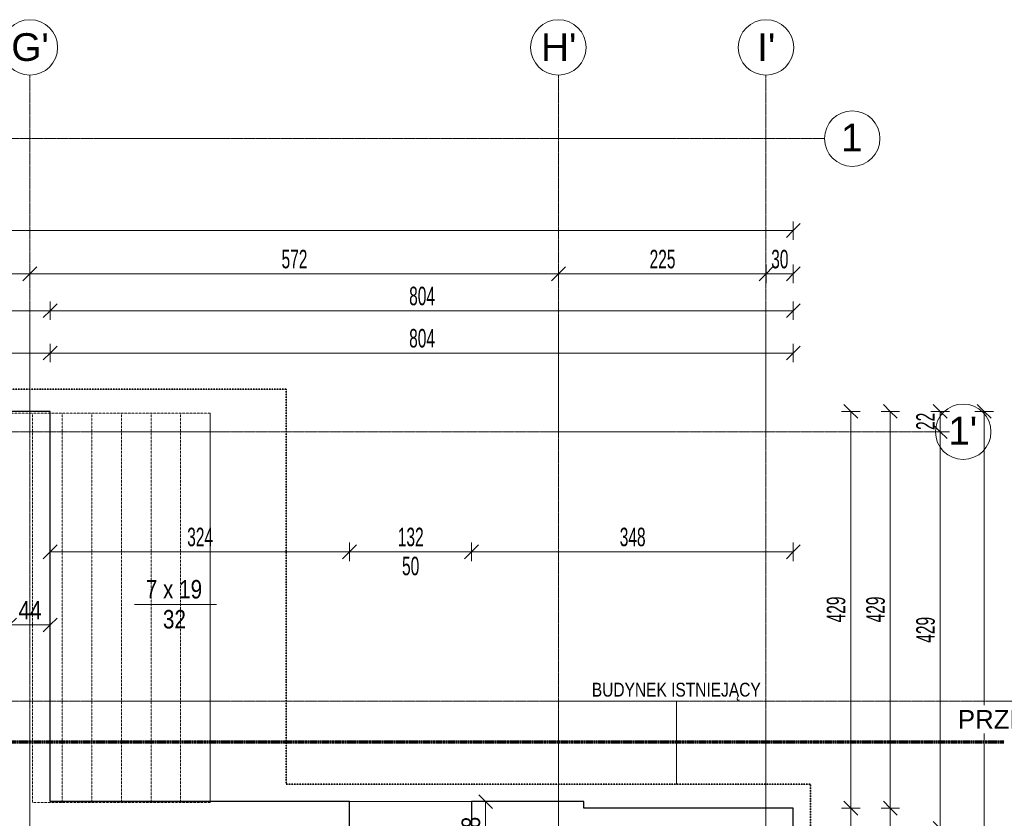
# Model space of a CAD drawing. Header units: millimetres. Extents: x -56641 to 6003, y -24465 to 16563.
# Tile 78 of 79: x -10793 to -146, y 2486 to 11122. Entities that reach past the tile are written whole.
import ezdxf

# ---------------------------------------------------------------- set-up
doc = ezdxf.new("R2010")
doc.units = ezdxf.units.MM
for name, pattern in [('__FK_przerywana', [3.2004, 1.6002, -1.6002]), ('Kreska', [6.35, 3.175, -3.175]), ('Linia siatki', [22.225, 12.7, -3.175, 3.175, -3.175]), ('Ponad', [3.96875, 2.38125, -1.5875])]:
    doc.linetypes.add(name, pattern=pattern)
for name, color, linetype, lineweight in [('A-ANNO-DIMS', 7, 'Continuous', 5), ('A-ANNO-DIMS-100', 7, 'Continuous', 5), ('A-WALL', 7, 'Continuous', 5), ('G-ANNO-SYMB', 7, 'Continuous', 5), ('G-ANNO-TEXT', 7, 'Continuous', 5), ('S-GRID', 7, 'Continuous', 5), ('S-GRID-IDEN', 7, 'Continuous', 5), ('S-STRS', 7, 'Continuous', 5), ('S-STRS-IDEN', 7, 'Continuous', 5), ('S-STRS-MBND', 7, 'Ponad', 5)]:
    doc.layers.add(name, color=color, linetype=linetype, lineweight=lineweight)
doc.layers.add('A-DETL', color=7, linetype='Continuous', lineweight=5, true_color=0x00a600)
doc.styles.add('Arial', font='arial.ttf', dxfattribs={"height": 200})
doc.styles.add('Arial_1', font='arial.ttf', dxfattribs={"height": 300})
doc.styles.add('Arial_2', font='arial.ttf', dxfattribs={"width": 0.8, "height": 200})
doc.styles.add('Arial_4', font='arial.ttf', dxfattribs={"width": 0.8, "height": 150})
doc.styles.add('Arial_5', font='arial.ttf', dxfattribs={"width": 0.6, "height": 200})
doc.dimstyles.new('REVIT_standard', dxfattribs={"dimscale": 304.8, "dimtxt": 204.05188, "dimasz": 0.492126, "dimexe": 0.328084, "dimexo": 0.0625, "dimgap": 0, "dimtad": 1, "dimdec": 0, "dimlfac": 0.1, "dimzin": 0, "dimdsep": 46, "dimtxsty": 'Arial_2', "dimblk1": 'OBLIQUE', "dimblk2": 'OBLIQUE', "dimsah": 1, "dimcen": 0.09, "dimazin": 0, "dimtfac": 1, "dimtdec": 4, "dimtix": 1, "dimtmove": 0, "dimatfit": 3, "dimfxl": 0.328084, "dimfxlon": 1, "dimtvp": 1, "dimtolj": 1, "dimtzin": 0, "dimarcsym": 2})
doc.dimstyles.new('standard_wielkość_otworów', dxfattribs={"dimscale": 304.8, "dimtxt": 204.05188, "dimasz": 0.492126, "dimexe": 0.328084, "dimexo": 0.0625, "dimgap": 0, "dimtad": 1, "dimdec": 0, "dimlfac": 0.1, "dimzin": 0, "dimdsep": 46, "dimtxsty": 'Arial_5', "dimblk1": 'OBLIQUE', "dimblk2": 'OBLIQUE', "dimsah": 1, "dimcen": 0.09, "dimazin": 0, "dimtfac": 1, "dimtdec": 4, "dimtix": 1, "dimtmove": 0, "dimatfit": 3, "dimfxl": 0.328084, "dimfxlon": 1, "dimtvp": 1, "dimtolj": 1, "dimtzin": 0, "dimarcsym": 2})

# ---------------------------------------------------------------- blocks, each defined once
blk = doc.blocks.new('Siatka - SOsi_Sybol osi-348494-RZUT PIWNICY')
at = {"layer": 'S-GRID-IDEN', "color": 142, "true_color": 0x0080c0}
blk.add_circle((0, 0), 3, dxfattribs=at)
blk = doc.blocks.new('DIMBLOCK93-RZUT PIWNICY')
at = {"layer": 'A-ANNO-DIMS-100', "color": 250, "true_color": 0x303030, "transparency": 16777216}
for p, q in [((-10903, 4576), (-10903, 4676)), ((-10903, 4576), (-10828, 4651)), ((-10463, 4576), (-10463, 4676)), ((-10463, 4576), (-10388, 4651)), ((-10903, 4576), (-10978, 4501)), ((-10903, 4576), (-10463, 4576)), ((-10903, 4576), (-10903, 4476)), ((-10463, 4576), (-10538, 4501)), ((-10463, 4576), (-10463, 4476))]:
    blk.add_line(p, q, dxfattribs=at)
at = {"layer": 'A-ANNO-DIMS-100', "color": 0, "transparency": 16777216, "insert": (-10806, 4836), "char_height": 200, "width": 293.83, "attachment_point": 1, "line_spacing_factor": 0.941778, "style": 'Arial_2'}
blk.add_mtext('44', dxfattribs=at)
blk = doc.blocks.new('_Oblique')
at = {"color": 0, "linetype": 'ByBlock', "lineweight": -2}
blk.add_line((-0.5, -0.5), (0.5, 0.5), dxfattribs=at)
blk = doc.blocks.new('DIMBLOCK98-RZUT PIWNICY')
at = {"layer": 'A-ANNO-DIMS-100', "color": 250, "true_color": 0x303030, "transparency": 16777216}
for p, q in [((-5755, 2666), (-5855, 2666)), ((-5755, 2666), (-5830, 2741)), ((-5755, 2666), (-5755, 2086)), ((-5755, 2666), (-5680, 2591)), ((-5755, 2666), (-5655, 2666)), ((-5755, 2086), (-5830, 2161)), ((-5755, 2086), (-5855, 2086)), ((-5755, 2086), (-5680, 2011)), ((-5755, 2086), (-5655, 2086))]:
    blk.add_line(p, q, dxfattribs=at)
at = {"layer": 'A-ANNO-DIMS-100', "color": 0, "transparency": 16777216, "insert": (-6015, 2253), "char_height": 200, "width": 293.83, "attachment_point": 1, "rotation": 90, "line_spacing_factor": 0.941778, "style": 'Arial_2'}
blk.add_mtext('58', dxfattribs=at)
blk = doc.blocks.new('DIMBLOCK158-RZUT PIWNICY')
at = {"layer": 'A-ANNO-DIMS-100', "color": 250, "true_color": 0x303030, "transparency": 16777216}
for p, q in [((-1379, 2596), (-1454, 2671)), ((-1379, 2596), (-1479, 2596)), ((-1379, -5994), (-1379, 2596)), ((-1379, 2596), (-1304, 2521)), ((-1379, 2596), (-1279, 2596)), ((-1379, -5994), (-1454, -5919)), ((-1379, -5994), (-1479, -5994)), ((-1379, -5994), (-1304, -6069)), ((-1379, -5994), (-1279, -5994))]:
    blk.add_line(p, q, dxfattribs=at)
at = {"layer": 'A-ANNO-DIMS-100', "color": 0, "transparency": 16777216, "insert": (-1639, -1836), "char_height": 200, "width": 327.74, "attachment_point": 1, "rotation": 90, "line_spacing_factor": 0.941778, "style": 'Arial_5'}
blk.add_mtext('859', dxfattribs=at)
blk = doc.blocks.new('DIMBLOCK159-RZUT PIWNICY')
at = {"layer": 'A-ANNO-DIMS-100', "color": 250, "true_color": 0x303030, "transparency": 16777216}
for p, q in [((-1379, 6886), (-1454, 6961)), ((-1379, 6886), (-1479, 6886)), ((-1379, 2596), (-1379, 6886)), ((-1379, 6886), (-1304, 6811)), ((-1379, 6886), (-1279, 6886)), ((-1379, 2596), (-1454, 2671)), ((-1379, 2596), (-1479, 2596)), ((-1379, 2596), (-1304, 2521)), ((-1379, 2596), (-1279, 2596))]:
    blk.add_line(p, q, dxfattribs=at)
at = {"layer": 'A-ANNO-DIMS-100', "color": 0, "transparency": 16777216, "insert": (-1639, 4604), "char_height": 200, "width": 327.74, "attachment_point": 1, "rotation": 90, "line_spacing_factor": 0.941778, "style": 'Arial_5'}
blk.add_mtext('429', dxfattribs=at)
blk = doc.blocks.new('DIMBLOCK160-RZUT PIWNICY')
at = {"layer": 'A-ANNO-DIMS-100', "color": 250, "true_color": 0x303030, "transparency": 16777216}
for p, q in [((-839, 6886), (-914, 6961)), ((-839, 6886), (-939, 6886)), ((-839, 6886), (-839, 6666)), ((-839, 6886), (-764, 6811)), ((-839, 6886), (-739, 6886)), ((-839, 6666), (-914, 6741)), ((-839, 6666), (-939, 6666)), ((-839, 6666), (-764, 6591)), ((-839, 6666), (-739, 6666))]:
    blk.add_line(p, q, dxfattribs=at)
at = {"layer": 'A-ANNO-DIMS-100', "color": 0, "transparency": 16777216, "insert": (-1099, 6685), "char_height": 200, "width": 218.49, "attachment_point": 1, "rotation": 90, "line_spacing_factor": 0.941778, "style": 'Arial_5'}
blk.add_mtext('22', dxfattribs=at)
blk = doc.blocks.new('DIMBLOCK161-RZUT PIWNICY')
at = {"layer": 'A-ANNO-DIMS-100', "color": 250, "true_color": 0x303030, "transparency": 16777216}
for p, q in [((-839, 6666), (-914, 6741)), ((-839, 6666), (-939, 6666)), ((-839, 6666), (-839, 2376)), ((-839, 6666), (-764, 6591)), ((-839, 6666), (-739, 6666)), ((-839, 2376), (-914, 2451)), ((-839, 2376), (-939, 2376)), ((-839, 2376), (-764, 2301)), ((-839, 2376), (-739, 2376))]:
    blk.add_line(p, q, dxfattribs=at)
at = {"layer": 'A-ANNO-DIMS-100', "color": 0, "transparency": 16777216, "insert": (-1099, 4384), "char_height": 200, "width": 327.74, "attachment_point": 1, "rotation": 90, "line_spacing_factor": 0.941778, "style": 'Arial_5'}
blk.add_mtext('429', dxfattribs=at)
blk = doc.blocks.new('DIMBLOCK171-RZUT PIWNICY')
at = {"layer": 'A-ANNO-DIMS-100', "color": 250, "true_color": 0x303030, "transparency": 16777216}
for p, q in [((-364, 6886), (-439, 6961)), ((-364, 6886), (-464, 6886)), ((-364, -16914), (-364, 6886)), ((-364, 6886), (-289, 6811)), ((-364, 6886), (-264, 6886)), ((-364, -16914), (-464, -16914)), ((-364, -16914), (-439, -16839)), ((-364, -16914), (-289, -16989)), ((-364, -16914), (-264, -16914))]:
    blk.add_line(p, q, dxfattribs=at)
at = {"layer": 'A-ANNO-DIMS-100', "color": 0, "transparency": 16777216, "insert": (-624, -5196), "char_height": 200, "width": 436.98, "attachment_point": 1, "rotation": 90, "line_spacing_factor": 0.941778, "style": 'Arial_5'}
blk.add_mtext('2380', dxfattribs=at)
blk = doc.blocks.new('DIMBLOCK188-RZUT PIWNICY')
at = {"layer": 'A-ANNO-DIMS-100', "color": 250, "true_color": 0x303030, "transparency": 16777216}
for p, q in [((-30053, 7975), (-30053, 8075)), ((-30053, 7975), (-29978, 8050)), ((-10463, 7975), (-10463, 8075)), ((-10463, 7975), (-10388, 8050)), ((-30053, 7975), (-30128, 7900)), ((-30053, 7975), (-10463, 7975)), ((-30053, 7975), (-30053, 7875)), ((-10463, 7975), (-10538, 7900)), ((-10463, 7975), (-10463, 7875))]:
    blk.add_line(p, q, dxfattribs=at)
at = {"layer": 'A-ANNO-DIMS-100', "color": 0, "transparency": 16777216, "insert": (-20440, 8234), "char_height": 200, "width": 436.98, "attachment_point": 1, "line_spacing_factor": 0.941778, "style": 'Arial_5'}
blk.add_mtext('1959', dxfattribs=at)
blk = doc.blocks.new('DIMBLOCK189-RZUT PIWNICY')
at = {"layer": 'A-ANNO-DIMS-100', "color": 250, "true_color": 0x303030, "transparency": 16777216}
for p, q in [((-10463, 7975), (-10463, 8075)), ((-10463, 7975), (-10388, 8050)), ((-2428, 7975), (-2428, 8075)), ((-2428, 7975), (-2353, 8050)), ((-10463, 7975), (-10538, 7900)), ((-10463, 7975), (-2428, 7975)), ((-10463, 7975), (-10463, 7875)), ((-2428, 7975), (-2503, 7900)), ((-2428, 7975), (-2428, 7875))]:
    blk.add_line(p, q, dxfattribs=at)
at = {"layer": 'A-ANNO-DIMS-100', "color": 0, "transparency": 16777216, "insert": (-6582, 8234), "char_height": 200, "width": 327.74, "attachment_point": 1, "line_spacing_factor": 0.941778, "style": 'Arial_5'}
blk.add_mtext('804', dxfattribs=at)
blk = doc.blocks.new('DIMBLOCK196-RZUT PIWNICY')
at = {"layer": 'A-ANNO-DIMS-100', "color": 250, "true_color": 0x303030, "transparency": 16777216}
for p, q in [((-13983, 8373), (-13983, 8473)), ((-13983, 8373), (-13908, 8448)), ((-10683, 8373), (-10683, 8473)), ((-10683, 8373), (-10608, 8448)), ((-13983, 8373), (-14058, 8298)), ((-13983, 8373), (-10683, 8373)), ((-13983, 8373), (-13983, 8273)), ((-10683, 8373), (-10758, 8298)), ((-10683, 8373), (-10683, 8273))]:
    blk.add_line(p, q, dxfattribs=at)
at = {"layer": 'A-ANNO-DIMS-100', "color": 0, "transparency": 16777216, "insert": (-12470, 8633), "char_height": 200, "width": 327.74, "attachment_point": 1, "line_spacing_factor": 0.941778, "style": 'Arial_5'}
blk.add_mtext('330', dxfattribs=at)
blk = doc.blocks.new('DIMBLOCK197-RZUT PIWNICY')
at = {"layer": 'A-ANNO-DIMS-100', "color": 250, "true_color": 0x303030, "transparency": 16777216}
for p, q in [((-10683, 8373), (-10683, 8473)), ((-10683, 8373), (-10608, 8448)), ((-4968, 8373), (-4968, 8473)), ((-4968, 8373), (-4893, 8448)), ((-10683, 8373), (-10758, 8298)), ((-10683, 8373), (-4968, 8373)), ((-10683, 8373), (-10683, 8273)), ((-4968, 8373), (-5043, 8298)), ((-4968, 8373), (-4968, 8273))]:
    blk.add_line(p, q, dxfattribs=at)
at = {"layer": 'A-ANNO-DIMS-100', "color": 0, "transparency": 16777216, "insert": (-7962, 8633), "char_height": 200, "width": 327.74, "attachment_point": 1, "line_spacing_factor": 0.941778, "style": 'Arial_5'}
blk.add_mtext('572', dxfattribs=at)
blk = doc.blocks.new('DIMBLOCK198-RZUT PIWNICY')
at = {"layer": 'A-ANNO-DIMS-100', "color": 250, "true_color": 0x303030, "transparency": 16777216}
for p, q in [((-4968, 8373), (-4968, 8473)), ((-4968, 8373), (-4893, 8448)), ((-2723, 8373), (-2723, 8473)), ((-2723, 8373), (-2648, 8448)), ((-4968, 8373), (-5043, 8298)), ((-4968, 8373), (-2723, 8373)), ((-4968, 8373), (-4968, 8273)), ((-2723, 8373), (-2798, 8298)), ((-2723, 8373), (-2723, 8273))]:
    blk.add_line(p, q, dxfattribs=at)
at = {"layer": 'A-ANNO-DIMS-100', "color": 0, "transparency": 16777216, "insert": (-3982, 8633), "char_height": 200, "width": 327.74, "attachment_point": 1, "line_spacing_factor": 0.941778, "style": 'Arial_5'}
blk.add_mtext('225', dxfattribs=at)
blk = doc.blocks.new('DIMBLOCK199-RZUT PIWNICY')
at = {"layer": 'A-ANNO-DIMS-100', "color": 250, "true_color": 0x303030, "transparency": 16777216}
for p, q in [((-2723, 8373), (-2723, 8473)), ((-2723, 8373), (-2648, 8448)), ((-2428, 8373), (-2428, 8473)), ((-2428, 8373), (-2353, 8448)), ((-2723, 8373), (-2798, 8298)), ((-2723, 8373), (-2428, 8373)), ((-2723, 8373), (-2723, 8273)), ((-2428, 8373), (-2503, 8298)), ((-2428, 8373), (-2428, 8273))]:
    blk.add_line(p, q, dxfattribs=at)
at = {"layer": 'A-ANNO-DIMS-100', "color": 0, "transparency": 16777216, "insert": (-2667, 8633), "char_height": 200, "width": 218.49, "attachment_point": 1, "line_spacing_factor": 0.941778, "style": 'Arial_5'}
blk.add_mtext('30', dxfattribs=at)
blk = doc.blocks.new('DIMBLOCK200-RZUT PIWNICY')
at = {"layer": 'A-ANNO-DIMS-100', "color": 250, "true_color": 0x303030, "transparency": 16777216}
for p, q in [((-36083, 8841), (-36158, 8766)), ((-36083, 8841), (-36083, 8941)), ((-36083, 8841), (-36008, 8916)), ((-36083, 8841), (-2428, 8841)), ((-36083, 8841), (-36083, 8741)), ((-2428, 8841), (-2503, 8766)), ((-2428, 8841), (-2428, 8941)), ((-2428, 8841), (-2353, 8916)), ((-2428, 8841), (-2428, 8741))]:
    blk.add_line(p, q, dxfattribs=at)
at = {"layer": 'A-ANNO-DIMS-100', "color": 0, "transparency": 16777216, "insert": (-19438, 9101), "char_height": 200, "width": 436.98, "attachment_point": 1, "line_spacing_factor": 0.941778, "style": 'Arial_5'}
blk.add_mtext('3366', dxfattribs=at)
blk = doc.blocks.new('OBS oznaczenie biegu schodów ___FK_4_0 - OBS_Oznaczenie biegu schodów-885247-RZUT PIWNICY')
at = {"layer": 'S-STRS-IDEN'}
blk.add_line((1.18, 0.36), (10.06, 0.36), dxfattribs=at)
blk = doc.blocks.new('DIMBLOCK248-RZUT PIWNICY')
at = {"layer": 'A-ANNO-DIMS-100', "color": 250, "true_color": 0x303030, "transparency": 16777216}
for p, q in [((-1806, 2596), (-1881, 2671)), ((-1806, 2596), (-1906, 2596)), ((-1806, -1184), (-1806, 2596)), ((-1806, 2596), (-1731, 2521)), ((-1806, 2596), (-1706, 2596)), ((-1806, -1184), (-1881, -1109)), ((-1806, -1184), (-1906, -1184)), ((-1806, -1184), (-1731, -1259)), ((-1806, -1184), (-1706, -1184))]:
    blk.add_line(p, q, dxfattribs=at)
at = {"layer": 'A-ANNO-DIMS-100', "color": 0, "transparency": 16777216, "insert": (-2066, 569), "char_height": 200, "width": 327.74, "attachment_point": 1, "rotation": 90, "line_spacing_factor": 0.941778, "style": 'Arial_5'}
blk.add_mtext('378', dxfattribs=at)
blk = doc.blocks.new('DIMBLOCK249-RZUT PIWNICY')
at = {"layer": 'A-ANNO-DIMS-100', "color": 250, "true_color": 0x303030, "transparency": 16777216}
for p, q in [((-1806, 6886), (-1881, 6961)), ((-1806, 6886), (-1906, 6886)), ((-1806, 2596), (-1806, 6886)), ((-1806, 6886), (-1731, 6811)), ((-1806, 6886), (-1706, 6886)), ((-1806, 2596), (-1881, 2671)), ((-1806, 2596), (-1906, 2596)), ((-1806, 2596), (-1731, 2521)), ((-1806, 2596), (-1706, 2596))]:
    blk.add_line(p, q, dxfattribs=at)
at = {"layer": 'A-ANNO-DIMS-100', "color": 0, "transparency": 16777216, "insert": (-2066, 4604), "char_height": 200, "width": 327.74, "attachment_point": 1, "rotation": 90, "line_spacing_factor": 0.941778, "style": 'Arial_5'}
blk.add_mtext('429', dxfattribs=at)
blk = doc.blocks.new('DIMBLOCK250-RZUT PIWNICY')
at = {"layer": 'A-ANNO-DIMS-100', "color": 250, "true_color": 0x303030, "transparency": 16777216}
for p, q in [((-10463, 5368), (-10463, 5468)), ((-10463, 5368), (-10388, 5443)), ((-7228, 5368), (-7228, 5468)), ((-7228, 5368), (-7153, 5443)), ((-10463, 5368), (-10538, 5293)), ((-10463, 5368), (-7228, 5368)), ((-10463, 5368), (-10463, 5268)), ((-7228, 5368), (-7303, 5293)), ((-7228, 5368), (-7228, 5268))]:
    blk.add_line(p, q, dxfattribs=at)
at = {"layer": 'A-ANNO-DIMS-100', "color": 0, "transparency": 16777216, "insert": (-8982, 5628), "char_height": 200, "width": 327.74, "attachment_point": 1, "line_spacing_factor": 0.941778, "style": 'Arial_5'}
blk.add_mtext('324', dxfattribs=at)
blk = doc.blocks.new('DIMBLOCK251-RZUT PIWNICY')
at = {"layer": 'A-ANNO-DIMS-100', "color": 250, "true_color": 0x303030, "transparency": 16777216}
for p, q in [((-7228, 5368), (-7228, 5468)), ((-7228, 5368), (-7153, 5443)), ((-5908, 5368), (-5908, 5468)), ((-5908, 5368), (-5833, 5443)), ((-7228, 5368), (-7303, 5293)), ((-7228, 5368), (-5908, 5368)), ((-7228, 5368), (-7228, 5268)), ((-5908, 5368), (-5983, 5293)), ((-5908, 5368), (-5908, 5268))]:
    blk.add_line(p, q, dxfattribs=at)
at = {"layer": 'A-ANNO-DIMS-100', "color": 0, "transparency": 16777216, "char_height": 200, "attachment_point": 1, "line_spacing_factor": 0.941778, "style": 'Arial_5'}
for s, insert, width in [('132', (-6705, 5628), 327.74), ('50', (-6659, 5314), 218.49)]:
    blk.add_mtext(s, dxfattribs=dict(at, insert=insert, width=width))
blk = doc.blocks.new('DIMBLOCK252-RZUT PIWNICY')
at = {"layer": 'A-ANNO-DIMS-100', "color": 250, "true_color": 0x303030, "transparency": 16777216}
for p, q in [((-5908, 5368), (-5908, 5468)), ((-5908, 5368), (-5833, 5443)), ((-2428, 5368), (-2428, 5468)), ((-2428, 5368), (-2353, 5443)), ((-5908, 5368), (-5983, 5293)), ((-5908, 5368), (-2428, 5368)), ((-5908, 5368), (-5908, 5268)), ((-2428, 5368), (-2503, 5293)), ((-2428, 5368), (-2428, 5268))]:
    blk.add_line(p, q, dxfattribs=at)
at = {"layer": 'A-ANNO-DIMS-100', "color": 0, "transparency": 16777216, "insert": (-4305, 5628), "char_height": 200, "width": 327.74, "attachment_point": 1, "line_spacing_factor": 0.941778, "style": 'Arial_5'}
blk.add_mtext('348', dxfattribs=at)
blk = doc.blocks.new('DIMBLOCK266-RZUT PIWNICY')
at = {"layer": 'A-ANNO-DIMS-100', "color": 250, "true_color": 0x303030, "transparency": 16777216}
for p, q in [((-11563, 7517), (-11563, 7617)), ((-11563, 7517), (-11488, 7592)), ((-10463, 7517), (-10463, 7617)), ((-10463, 7517), (-10388, 7592)), ((-11563, 7517), (-11638, 7442)), ((-11563, 7517), (-10463, 7517)), ((-11563, 7517), (-11563, 7417)), ((-10463, 7517), (-10538, 7442)), ((-10463, 7517), (-10463, 7417))]:
    blk.add_line(p, q, dxfattribs=at)
at = {"layer": 'A-ANNO-DIMS-100', "color": 0, "transparency": 16777216, "insert": (-11150, 7777), "char_height": 200, "width": 327.74, "attachment_point": 1, "line_spacing_factor": 0.941778, "style": 'Arial_5'}
blk.add_mtext('110', dxfattribs=at)
blk = doc.blocks.new('DIMBLOCK267-RZUT PIWNICY')
at = {"layer": 'A-ANNO-DIMS-100', "color": 250, "true_color": 0x303030, "transparency": 16777216}
for p, q in [((-10463, 7517), (-10463, 7617)), ((-10463, 7517), (-10388, 7592)), ((-2428, 7517), (-2428, 7617)), ((-2428, 7517), (-2353, 7592)), ((-10463, 7517), (-10538, 7442)), ((-10463, 7517), (-2428, 7517)), ((-10463, 7517), (-10463, 7417)), ((-2428, 7517), (-2503, 7442)), ((-2428, 7517), (-2428, 7417))]:
    blk.add_line(p, q, dxfattribs=at)
at = {"layer": 'A-ANNO-DIMS-100', "color": 0, "transparency": 16777216, "insert": (-6582, 7777), "char_height": 200, "width": 327.74, "attachment_point": 1, "line_spacing_factor": 0.941778, "style": 'Arial_5'}
blk.add_mtext('804', dxfattribs=at)

msp = doc.modelspace()

# ---------------------------------------------------------------- linework, layer by layer
at = {"layer": 'A-DETL', "color": 6, "linetype": '__FK_przerywana', "lineweight": 35, "true_color": 0xff00ff}
for p, q in [((-30321.063, 7125.193), (-7913.416, 7125.193)), ((-7913.416, 7125.193), (-7913.416, 2855.593)), ((-7913.416, 2855.593), (-2243.416, 2855.593)), ((-2243.416, 2855.593), (-2243.416, -6164.407))]:
    msp.add_line(p, q, dxfattribs=at)
at = {"layer": 'A-WALL', "lineweight": 25}
for p, q in [((-10463.416, 6885.593), (-11563.416, 6885.593)), ((-10463.416, 2665.593), (-10463.416, 6885.593)), ((-7228.416, 2665.593), (-10463.416, 2665.593)), ((-7228.416, 2085.593), (-7228.416, 2665.593)), ((-4693.416, 2665.593), (-5908.416, 2665.593)), ((-5908.416, 2665.593), (-5908.416, 2085.593)), ((-4693.416, 2595.593), (-4693.416, 2665.593)), ((-2428.416, 2595.593), (-4693.416, 2595.593)), ((-2428.416, -1184.407), (-2428.416, 2595.593))]:
    msp.add_line(p, q, dxfattribs=at)
at = {"layer": 'A-WALL'}
msp.add_line((-7228.416, 2665.593), (-5908.416, 2665.593), dxfattribs=at)
at = {"layer": 'G-ANNO-SYMB', "linetype": 'Kreska', "lineweight": 70}
msp.add_line((-54708.13, 3311.79), (-146.27, 3311.79), dxfattribs=at)
at = {"layer": 'G-ANNO-TEXT', "color": 6, "true_color": 0xff00ff}
msp.add_line((-3690.757, 2852.067), (-3690.757, 3755.348), dxfattribs=at)
at = {"layer": 'S-GRID', "linetype": 'Linia siatki'}
for p, q in [((-10683.416, 10521.572), (-10683.416, -21375.488)), ((-4968.416, 10521.572), (-4968.416, -21375.488)), ((-2723.416, 10521.572), (-2723.416, -21375.488)), ((-55866.741, 9835.593), (-2090.691, 9835.593)), ((-55866.741, 6665.593), (-890.975, 6665.593)), ((-55866.741, 3751.593), (1287.74, 3751.593))]:
    msp.add_line(p, q, dxfattribs=at)
at = {"layer": 'S-STRS'}
msp.add_line((-8733.416, 2655.593), (-8733.416, 6865.593), dxfattribs=at)
at = {"layer": 'S-STRS', "linetype": 'Ponad'}
msp.add_line((-8733.416, 2655.593), (-8733.416, 6865.593), dxfattribs=at)
at = {"layer": 'S-STRS-MBND'}
for p, q in [((-10653.416, 6865.593), (-16678.416, 6865.593)), ((-10653.416, 2655.593), (-10653.416, 6865.593)), ((-8733.416, 6865.593), (-10653.416, 6865.593)), ((-10653.416, 2655.593), (-10653.416, 6865.593)), ((-10333.416, 2655.593), (-10333.416, 6865.593)), ((-10333.416, 2655.593), (-10333.416, 6865.593)), ((-10013.416, 2655.593), (-10013.416, 6865.593)), ((-10013.416, 2655.593), (-10013.416, 6865.593)), ((-9693.416, 2655.593), (-9693.416, 6865.593)), ((-9693.416, 2655.593), (-9693.416, 6865.593)), ((-9373.416, 2655.593), (-9373.416, 6865.593)), ((-9373.416, 2655.593), (-9373.416, 6865.593)), ((-9053.416, 2655.593), (-9053.416, 6865.593)), ((-9053.416, 2655.593), (-9053.416, 6865.593)), ((-8733.416, 2655.593), (-10653.416, 2655.593))]:
    msp.add_line(p, q, dxfattribs=at)
at = {"layer": 'S-STRS-MBND', "linetype": 'Continuous'}
msp.add_line((-8733.416, 6865.593), (-8733.416, 2655.593), dxfattribs=at)

# ---------------------------------------------------------------- block references
at = {"layer": 'S-GRID-IDEN', "color": 142, "true_color": 0x0080c0, "xscale": 99.99999999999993, "yscale": 99.99999999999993, "zscale": 99.99999999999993}
for p, rotation in [((-10683.416, 10821.572), 180), ((-4968.416, 10821.572), 180), ((-2723.416, 10821.572), 180), ((-1790.691, 9835.593), 269.9999999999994), ((-590.975, 6665.593), 269.9999999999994)]:
    msp.add_blockref('Siatka - SOsi_Sybol osi-348494-RZUT PIWNICY', p, dxfattribs=dict(at, rotation=rotation))
at = {"layer": 'S-STRS-IDEN', "xscale": 99.99999999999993, "yscale": 99.99999999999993, "zscale": 99.99999999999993}
msp.add_blockref('OBS oznaczenie biegu schodów ___FK_4_0 - OBS_Oznaczenie biegu schodów-885247-RZUT PIWNICY', (-9671.391, 4760.593), dxfattribs=at)

# ---------------------------------------------------------------- texts
at = {"layer": 'G-ANNO-TEXT', "color": 6, "true_color": 0xff00ff, "char_height": 150, "attachment_point": 1, "style": 'Arial_4'}
for s, insert, width in [('BUDYNEK ISTNIEJ', (-4606.357, 3951.525), 1795.78), ('ĄCY', (-3124.69, 3951.525), 416.8775)]:
    msp.add_mtext(s, dxfattribs=dict(at, insert=insert, width=width))
at = {"layer": 'S-GRID-IDEN', "color": 142, "true_color": 0x0080c0, "char_height": 300, "attachment_point": 1, "style": 'Arial_1'}
for s, insert, width in [("G'", (-10884.377, 10975.472), 497.04625), ("H'", (-5155.877, 10975.472), 464.97875), ("I'", (-2818.377, 10975.472), 240.50625), ('\\fArial|b0|i0|c238|p34|;1', (-1912.737, 9997.485), 288.6075), ("1'", (-752.52, 6827.485), 384.81)]:
    msp.add_mtext(s, dxfattribs=dict(at, insert=insert, width=width))
at = {"layer": 'S-STRS-IDEN', "char_height": 200, "attachment_point": 1, "style": 'Arial_2'}
for s, insert, width in [('7 x 19', (-9429.597, 5062.579), 756.793), ('32', (-9244.388, 4738.464), 307.848)]:
    msp.add_mtext(s, dxfattribs=dict(at, insert=insert, width=width))

# ---------------------------------------------------------------- dimensions: what is measured, and where the dimension line sits
at = {"layer": 'A-ANNO-DIMS', "color": 250, "true_color": 0x303030}
for base, p1, p2, dimstyle, override, picture, middle in [((-2428.41602307, 8841.369526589), (-36083.41602307, 8741.369526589), (-2428.41602307, 8741.369526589), 'standard_wielkość_otworów', {"dimpost": '<>', "dimfxl": 33655}, 'DIMBLOCK200-RZUT PIWNICY', (-19255.91602307, 8943.552337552)), ((-10683.416, 8372.893), (-13983.416, 8472.893), (-10683.416, 8472.893), 'standard_wielkość_otworów', {"dimpost": '<>', "dimfxl": 3300}, 'DIMBLOCK196-RZUT PIWNICY', (-12333.416, 8475.076)), ((-4968.41602307, 8372.893104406), (-10683.41602307, 8472.893104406), (-4968.41602307, 8472.893104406), 'standard_wielkość_otworów', {"dimpost": '<>', "dimfxl": 5715}, 'DIMBLOCK197-RZUT PIWNICY', (-7825.91602307, 8475.007702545)), ((-2723.41602307, 8372.893104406), (-4968.41602307, 8472.893104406), (-2723.41602307, 8472.893104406), 'standard_wielkość_otworów', {"dimpost": '<>', "dimfxl": 2245}, 'DIMBLOCK198-RZUT PIWNICY', (-3845.91602307, 8475.007702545)), ((-2428.41602307, 8372.893104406), (-2723.41602307, 8472.893104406), (-2428.41602307, 8272.893104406), 'standard_wielkość_otworów', {"dimpost": '<>', "dimfxl": 356.405668}, 'DIMBLOCK199-RZUT PIWNICY', (-2575.91602307, 8475.075915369)), ((-10463.416, 7974.748), (-30053.416, 7874.748), (-10463.416, 7874.748), 'standard_wielkość_otworów', {"dimpost": '<>', "dimfxl": 19590}, 'DIMBLOCK188-RZUT PIWNICY', (-20258.416, 8076.863)), ((-2428.41602307, 7974.747921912), (-10463.41602307, 7874.747921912), (-2428.41602307, 7874.747921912), 'standard_wielkość_otworów', {"dimpost": '<>', "dimfxl": 8035}, 'DIMBLOCK189-RZUT PIWNICY', (-6445.91602307, 8076.86252005)), ((-10463.416, 7516.96), (-11563.416, 7416.96), (-10463.416, 7416.96), 'standard_wielkość_otworów', {"dimpost": '<>', "dimfxl": 1100}, 'DIMBLOCK266-RZUT PIWNICY', (-11013.416, 7619.075)), ((-2428.41602307, 7516.960288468), (-10463.41602307, 7416.960288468), (-2428.41602307, 7416.960288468), 'standard_wielkość_otworów', {"dimpost": '<>', "dimfxl": 8035}, 'DIMBLOCK267-RZUT PIWNICY', (-6445.91602307, 7619.074886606)), ((-7228.41602307, 5368.407231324), (-10463.41602307, 5468.407231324), (-7228.41602307, 5268.407231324), 'standard_wielkość_otworów', {"dimpost": '<>', "dimfxl": 3241.176484}, 'DIMBLOCK250-RZUT PIWNICY', (-8845.91602307, 5470.590042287)), ((-2428.416, 5368.407), (-5908.416, 5268.407), (-2428.416, 5268.407), 'standard_wielkość_otworów', {"dimpost": '<>', "dimfxl": 3480}, 'DIMBLOCK252-RZUT PIWNICY', (-4168.416, 5470.59)), ((-10463.416, 4576.009), (-10903.416, 4676.009), (-10463.416, 4676.009), 'REVIT_standard', {"dimpost": '<>', "dimfxl": 440}, 'DIMBLOCK93-RZUT PIWNICY', (-10683.416, 4676.009))]:
    dim = msp.add_linear_dim(base=base, p1=p1, p2=p2, dimstyle=dimstyle, override=override, dxfattribs=at)
    dim.commit()
    dim.dimension.update_dxf_attribs({"geometry": picture, "text_midpoint": middle})
for base, p1, p2, dimstyle, override, picture, middle in [((-1806.033, 6885.593), (-1906.033, 2595.593), (-1906.033, 6885.593), 'standard_wielkość_otworów', {"dimpost": '<>', "dimfxl": 4290}, 'DIMBLOCK249-RZUT PIWNICY', (-1908.147, 4740.593)), ((-1379.49, 6885.593), (-1479.49, 2595.593), (-1479.49, 6885.593), 'standard_wielkość_otworów', {"dimpost": '<>', "dimfxl": 4290}, 'DIMBLOCK159-RZUT PIWNICY', (-1481.604, 4740.593)), ((-839.004, 6665.593), (-939.004, 6885.593), (-939.004, 6665.593), 'standard_wielkość_otworów', {"dimpost": '<>', "dimfxl": 220}, 'DIMBLOCK160-RZUT PIWNICY', (-939.413, 6775.593)), ((-364.032, 6885.593), (-464.032, -16914.407), (-464.032, 6885.593), 'standard_wielkość_otworów', {"dimpost": '<>', "dimfxl": 23800}, 'DIMBLOCK171-RZUT PIWNICY', (-466.215, -5014.407)), ((-839.004, 2375.593), (-939.004, 6665.593), (-739.004, 2375.593), 'standard_wielkość_otworów', {"dimpost": '<>', "dimfxl": 4294.659474}, 'DIMBLOCK161-RZUT PIWNICY', (-941.119, 4520.593)), ((-5755.118, 2085.593), (-5655.118, 2665.593), (-5655.118, 2085.593), 'REVIT_standard', {"dimpost": '<>', "dimfxl": 580}, 'DIMBLOCK98-RZUT PIWNICY', (-5857.233, 2375.593)), ((-1806.033, 2595.593), (-1906.033, -1184.407), (-1906.033, 2595.593), 'standard_wielkość_otworów', {"dimpost": '<>', "dimfxl": 3780}, 'DIMBLOCK248-RZUT PIWNICY', (-1908.216, 705.593)), ((-1379.49, 2595.593), (-1479.49, -5994.407), (-1479.49, 2595.593), 'standard_wielkość_otworów', {"dimpost": '<>', "dimfxl": 8590}, 'DIMBLOCK158-RZUT PIWNICY', (-1481.604, -1699.407))]:
    dim = msp.add_linear_dim(base=base, p1=p1, p2=p2, angle=90, dimstyle=dimstyle, override=override, dxfattribs=at)
    dim.commit()
    dim.dimension.update_dxf_attribs({"geometry": picture, "text_midpoint": middle})
dim = msp.add_linear_dim(base=(-5908.416, 5368.407), p1=(-7228.416, 5268.407), p2=(-5908.416, 5268.407), text='<>\\X50', dimstyle='standard_wielkość_otworów', override={"dimpost": '<>', "dimfxl": 1320}, dxfattribs=at)
dim.commit()
dim.dimension.update_dxf_attribs({"geometry": 'DIMBLOCK251-RZUT PIWNICY', "text_midpoint": (-6568.416, 5368.407)})

# ---------------------------------------------------------------- next in the draw order: texts
at = {"layer": 'G-ANNO-SYMB', "insert": (-648.585, 3656.085), "char_height": 200, "width": 2188.60687, "attachment_point": 1, "style": 'Arial', "bg_fill": 3, "box_fill_scale": 1.25, "bg_fill_color": 256, "bg_fill_true_color": 13158600, "bg_fill_transparency": 0}
msp.add_mtext('PRZEKRÓJ D', dxfattribs=at)

doc.saveas('drawing.dxf')
